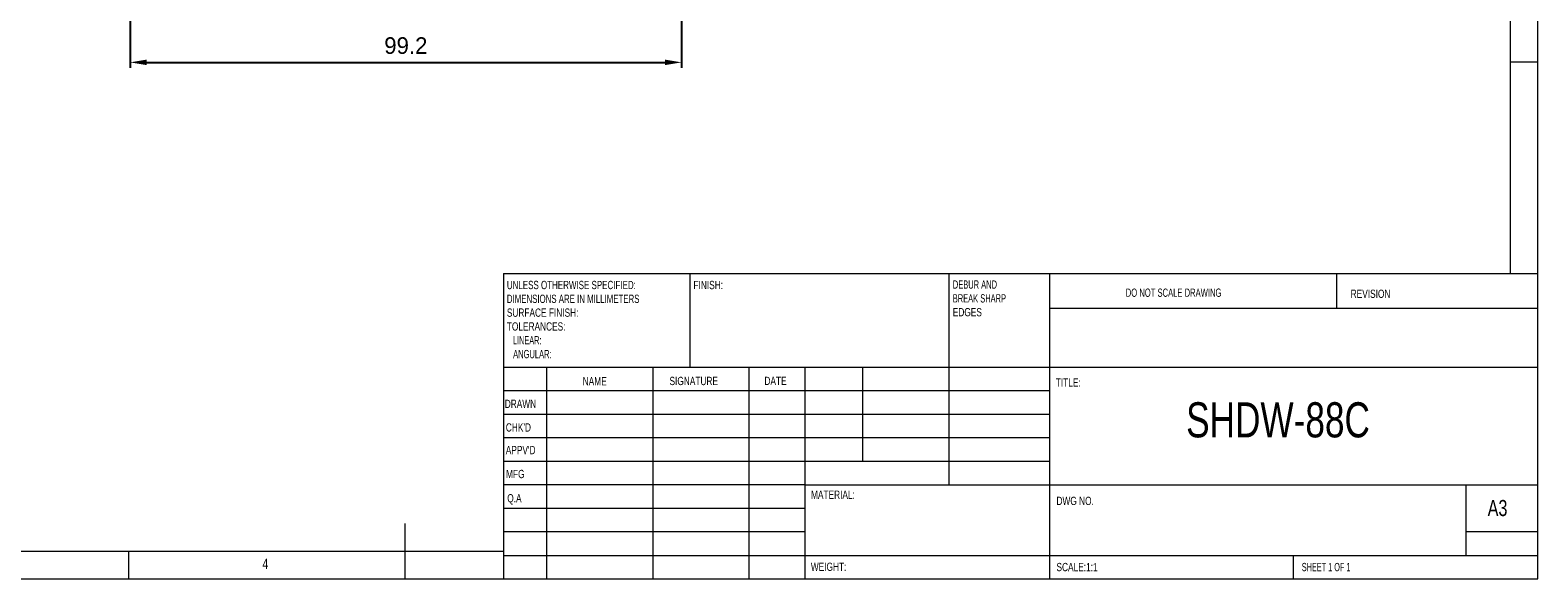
# Model space of a CAD drawing. Header units: millimetres. Extents: x 5 to 415, y 5 to 292.
# Tile 2 of 3: x 142 to 415, y 5 to 104. Entities that reach past the tile are written whole.
import ezdxf

# ---------------------------------------------------------------- set-up
doc = ezdxf.new("R2010")
doc.units = ezdxf.units.MM
doc.header["$LTSCALE"] = 1.5
doc.header["$PDSIZE"] = -1
doc.styles.add('SLDTEXTSTYLE0', font='TXT', dxfattribs={"width": 0.75})
doc.styles.add('SLDTEXTSTYLE1', font='TXT', dxfattribs={"width": 0.6375})
doc.styles.add('SLDTEXTSTYLE2', font='TXT', dxfattribs={"width": 0.6875})
doc.styles.add('SLDTEXTSTYLE3', font='TXT', dxfattribs={"width": 0.65625})
doc.styles.add('SLDTEXTSTYLE4', font='TXT', dxfattribs={"width": 0.675})
doc.styles.add('SLDTEXTSTYLE5', font='TXT', dxfattribs={"width": 0.72})
doc.styles.add('SLDTEXTSTYLE6', font='TXT', dxfattribs={"width": 0.708333})
doc.styles.add('SLDTEXTSTYLE7', font='TXT', dxfattribs={"width": 0.609375})
doc.styles.add('SLDTEXTSTYLE8', font='TXT', dxfattribs={"width": 0.625})
doc.dimstyles.new('ISO-25', dxfattribs={"dimtxt": 2.5, "dimasz": 2.5, "dimexe": 1.25, "dimexo": 0.625, "dimtad": 1, "dimtxsty": 'Standard', "dimcen": 2.5, "dimadec": 0, "dimazin": 0, "dimtfac": 1, "dimtmove": 0, "dimatfit": 3, "dimfxl": 0, "dimarcsym": 0})

# ---------------------------------------------------------------- blocks, each defined once
blk = doc.blocks.new('SW_NOTE_0')
at = {"color": 0, "linetype": 'Continuous', "lineweight": 0, "char_height": 1.5, "attachment_point": 1}
for s, insert, style in [('DEBUR AND ', (0, 1.92), 'SLDTEXTSTYLE3'), ('BREAK SHARP ', (0, -0.58), 'SLDTEXTSTYLE4'), ('EDGES', (0, -3.08), 'SLDTEXTSTYLE0')]:
    blk.add_mtext(s, dxfattribs=dict(at, insert=insert, style=style))
blk = doc.blocks.new('SW_NOTE_1')
at = {"color": 0, "linetype": 'Continuous', "lineweight": 0, "char_height": 1.5, "attachment_point": 1}
for s, insert, style in [('UNLESS OTHERWISE SPECIFIED:', (0, 1.92), 'SLDTEXTSTYLE5'), ('DIMENSIONS ARE IN MILLIMETERS', (0, -0.58), 'SLDTEXTSTYLE6'), ('SURFACE FINISH:', (0, -3.08), 'SLDTEXTSTYLE0'), ('TOLERANCES:', (0, -5.58), 'SLDTEXTSTYLE0'), ('   LINEAR:', (0, -8.08), 'SLDTEXTSTYLE7'), ('   ANGULAR:', (0, -10.58), 'SLDTEXTSTYLE8')]:
    blk.add_mtext(s, dxfattribs=dict(at, insert=insert, style=style))
blk = doc.blocks.new('*D12')
at = {"color": 1, "lineweight": -2}
for p, q in [((160.21, 116.02), (160.21, 97.43)), ((260.01, 116.02), (260.01, 97.43)), ((163.21, 98.43), (257.01, 98.43))]:
    blk.add_line(p, q, dxfattribs=at)
at = {"color": 1}
for points in [[(163.21, 98.93), (163.21, 97.93), (160.21, 98.43)], [(257.01, 98.93), (257.01, 97.93), (260.01, 98.43)]]:
    blk.add_solid(points, dxfattribs=at)
at = {"layer": 'Defpoints', "color": 0}
for p in [(160.21, 117.02), (260.01, 117.02), (260.01, 98.43)]:
    blk.add_point(p, dxfattribs=at)
at = {"color": 0, "insert": (210.11, 101.45), "char_height": 3, "attachment_point": 5}
blk.add_mtext('99.2', dxfattribs=at)

msp = doc.modelspace()

# ---------------------------------------------------------------- linework, layer by layer
at = {"color": 7, "linetype": 'Continuous', "lineweight": 0}
for p, q in [((415, 5), (415, 292)), ((410, 287), (410, 60.25)), ((410, 98.5), (415, 98.5)), ((227.8, 60.25), (415, 60.25)), ((227.8, 60.25), (227.8, 5)), ((261.6, 43.25), (261.6, 60.25)), ((308.4, 60.25), (308.4, 22)), ((326.6, 60.25), (326.6, 5)), ((378.6, 53.875), (378.6, 60.25)), ((415, 53.875), (326.6, 53.875)), ((415, 43.25), (227.8, 43.25)), ((235.6, 43.25), (235.6, 5)), ((254.791, 43.25), (254.791, 5)), ((272.1989, 43.25), (272.1989, 5)), ((282.4, 5), (282.4, 43.25)), ((292.8, 26.25), (292.8, 43.25)), ((326.6, 39), (227.8, 39)), ((326.6, 34.75), (227.8, 34.75)), ((326.6, 30.5), (227.8, 30.5)), ((326.6, 26.25), (227.8, 26.25)), ((282.4, 22), (227.8, 22)), ((282.4, 22), (415, 22)), ((402, 9.25), (402, 22)), ((282.4, 17.7499), (227.8, 17.7499)), ((210, 5), (210, 15)), ((282.4, 13.5), (227.8, 13.5)), ((415, 13.5), (402, 13.5)), ((10, 10), (227.8, 10)), ((160, 5), (160, 10)), ((227.8, 9.25), (415, 9.25)), ((370.8, 5), (370.8, 9.25)), ((5, 5), (415, 5))]:
    msp.add_line(p, q, dxfattribs=at)

# ---------------------------------------------------------------- block references
for name, p in [('SW_NOTE_1', (228.3937, 56.9874)), ('SW_NOTE_0', (309.1092, 57.0695))]:
    msp.add_blockref(name, p, dxfattribs=at)

# ---------------------------------------------------------------- texts
at = {"color": 7, "linetype": 'Continuous', "lineweight": 0, "attachment_point": 1}
for s, insert, char_height, style in [('FINISH:', (262.1713, 58.9017), 1.5, 'SLDTEXTSTYLE0'), ('DO NOT SCALE DRAWING', (340.4146, 57.5154), 1.5, 'SLDTEXTSTYLE2'), ('REVISION', (381.1276, 57.3173), 1.5, 'SLDTEXTSTYLE0'), ('NAME', (242.1222, 41.4839), 1.5, 'SLDTEXTSTYLE0'), ('SIGNATURE', (257.8336, 41.5442), 1.5, 'SLDTEXTSTYLE0'), ('DATE', (275.0147, 41.5586), 1.5, 'SLDTEXTSTYLE0'), ('TITLE:', (327.7562, 41.2607), 1.5, 'SLDTEXTSTYLE0'), ('DRAWN', (228.0121, 37.4121), 1.5, 'SLDTEXTSTYLE0'), ('SHDW-88C', (351.3432, 36.9387), 6.35, 'SLDTEXTSTYLE0'), ("CHK'D", (228.2105, 33.1368), 1.5, 'SLDTEXTSTYLE0'), ("APPV'D", (228.2017, 29.0467), 1.5, 'SLDTEXTSTYLE0'), ('MFG', (228.2552, 24.7161), 1.5, 'SLDTEXTSTYLE0'), ('Q.A', (228.469, 20.3321), 1.5, 'SLDTEXTSTYLE0'), ('MATERIAL:', (283.4459, 20.9685), 1.5, 'SLDTEXTSTYLE0'), ('DWG NO.', (327.874, 19.8511), 1.5, 'SLDTEXTSTYLE0'), ('A3', (405.921, 19.2663), 2.91042, 'SLDTEXTSTYLE0'), ('4', (184.1667, 8.6463), 1.8521, 'SLDTEXTSTYLE0'), ('WEIGHT: ', (283.4178, 7.9317), 1.4986, 'SLDTEXTSTYLE0'), ('SCALE:1:1', (327.874, 7.8825), 1.5, 'SLDTEXTSTYLE0'), ('SHEET 1 OF 1', (372.2783, 7.8825), 1.5, 'SLDTEXTSTYLE1')]:
    msp.add_mtext(s, dxfattribs=dict(at, insert=insert, char_height=char_height, style=style))

# ---------------------------------------------------------------- dimensions: what is measured, and where the dimension line sits
dim = msp.add_linear_dim(base=(260.0146, 98.4286), p1=(160.2146, 117.018), p2=(260.0146, 117.018), text='99.2', dimstyle='ISO-25', override={"dimtxt": 3, "dimasz": 3, "dimexe": 1, "dimexo": 1, "dimgap": 1.524, "dimdec": 3, "dimclrd": 1, "dimclre": 1, "dimazin": 2, "dimtdec": 3, "dimtzin": 0})
dim.commit()
dim.dimension.update_dxf_attribs({"geometry": '*D12', "text_midpoint": (210.1146, 101.4526)})

doc.saveas('drawing.dxf')
